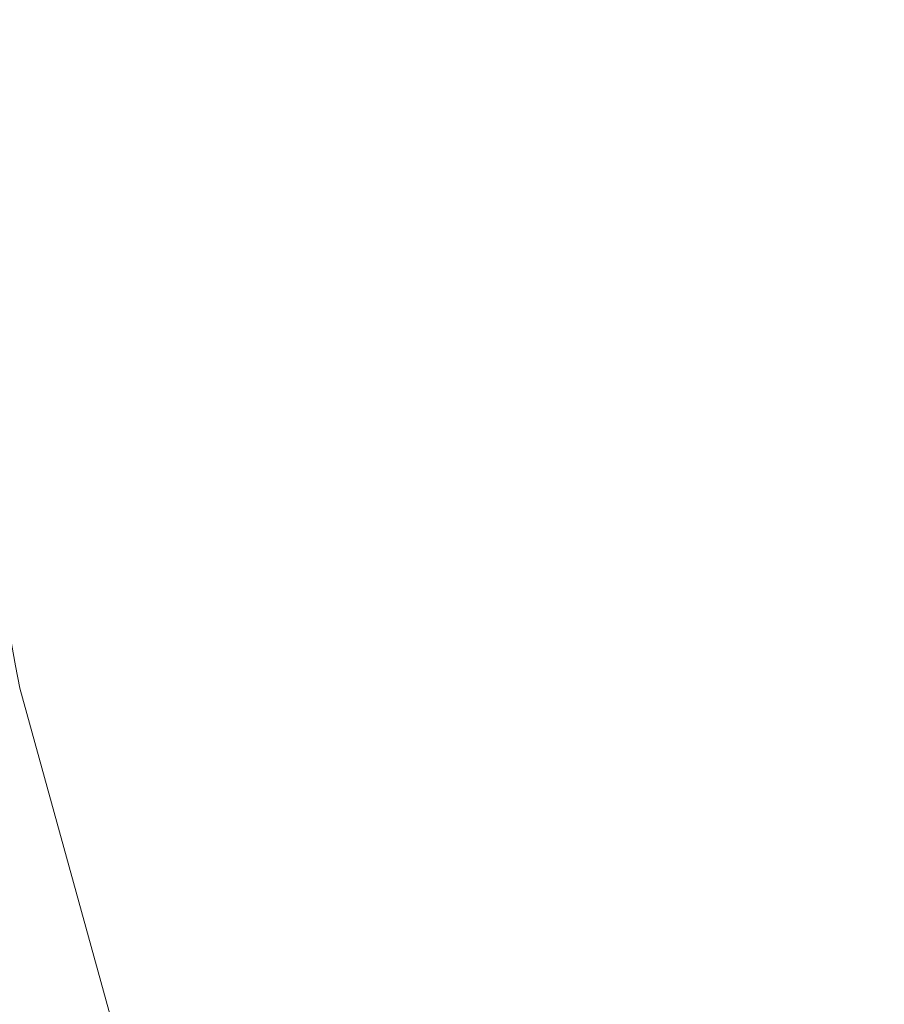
# Model space of a CAD drawing. Header units: millimetres. Extents: x 8 to 587, y 12 to 540.
# Tile 119 of 256: x 522.003 to 522.583, y 140.596 to 141.257. Entities that reach past the tile are written whole.
import ezdxf

# ---------------------------------------------------------------- set-up
doc = ezdxf.new("R2010")
doc.units = ezdxf.units.MM

msp = doc.modelspace()

# ---------------------------------------------------------------- linework, layer by layer
at = {"color": 252, "linetype": 'Continuous', "lineweight": 0}
msp.add_line((522.0028, 140.80848), (522.52008, 138.93607), dxfattribs=at)
for points, knots in [([(522.04945, 141.8837), (522.13613, 141.83462), (522.30953, 141.73645), (522.57262, 141.60028), (522.8376, 141.47244), (523.10512, 141.35362), (523.37488, 141.24389), (523.64536, 141.14417), (523.91555, 141.0549), (524.17146, 140.98029), (524.41396, 140.91856), (524.64268, 140.86836), (524.8707, 140.82667), (525.09744, 140.79395), (525.31571, 140.77134), (525.52532, 140.75828), (525.72589, 140.75432), (525.92323, 140.75957), (526.11639, 140.77455), (526.29394, 140.79841), (526.45603, 140.82969), (526.60289, 140.86694), (526.73289, 140.90898), (526.84679, 140.95402), (526.94564, 141.00023), (527.03934, 141.05196), (527.12771, 141.10965), (527.20994, 141.17371), (527.28515, 141.24438), (527.35204, 141.32132), (527.40958, 141.4044), (527.45406, 141.48853), (527.48662, 141.57246), (527.50891, 141.65494), (527.52275, 141.74233), (527.52714, 141.83456), (527.52152, 141.93134), (527.50689, 142.02176), (527.48682, 142.10443), (527.47044, 142.15407), (527.46225, 142.17889)], [0, 0, 0, 0, 0.039116, 0.078246, 0.117376, 0.156492, 0.195896, 0.2353, 0.274165, 0.31303, 0.346035, 0.379062, 0.412093, 0.445112, 0.478109, 0.50817, 0.538266, 0.568364, 0.598442, 0.628489, 0.653479, 0.678479, 0.703465, 0.722607, 0.741766, 0.760921, 0.780056, 0.799502, 0.819003, 0.838509, 0.857986, 0.877411, 0.893502, 0.909607, 0.925695, 0.942427, 0.959179, 0.975908, 0.987954, 1, 1, 1, 1]), ([(518.69271, 140.1551), (518.68545, 140.18723), (518.67091, 140.25156), (518.65149, 140.34326), (518.63387, 140.43133), (518.61825, 140.51538), (518.60474, 140.59492), (518.59333, 140.67019), (518.58411, 140.7409), (518.57722, 140.80608), (518.57263, 140.86567), (518.57023, 140.92007), (518.57, 140.97005), (518.57195, 141.01568), (518.57611, 141.05685), (518.58248, 141.09376), (518.59107, 141.1264), (518.60356, 141.15921), (518.62122, 141.1897), (518.64564, 141.21544), (518.67481, 141.23305), (518.70876, 141.24287), (518.74732, 141.24522), (518.79059, 141.2405), (518.83849, 141.22904), (518.88607, 141.21286), (518.93178, 141.19421), (518.9887, 141.16829), (519.06548, 141.12885), (519.16627, 141.07138), (519.2762, 141.0043), (519.39504, 140.92845), (519.52283, 140.84449), (519.65869, 140.75362), (519.80031, 140.658), (519.94698, 140.55865), (520.08564, 140.46482), (520.21658, 140.37656), (520.33822, 140.29496), (520.46339, 140.21149), (520.60602, 140.11705), (520.76739, 140.0112), (520.93509, 139.90248), (521.09319, 139.80115), (521.24043, 139.70775), (521.39093, 139.6133), (521.56311, 139.50643), (521.75829, 139.38686), (521.99136, 139.24626), (522.24454, 139.09609), (522.42741, 138.98957), (522.52007, 138.93608), (522.52008, 138.93607)], [0, 0, 0, 0, 0.012585, 0.025194, 0.037985, 0.050777, 0.063665, 0.076554, 0.089624, 0.102719, 0.115303, 0.127907, 0.140645, 0.153383, 0.16619, 0.178996, 0.191929, 0.204876, 0.223767, 0.242697, 0.261891, 0.281086, 0.300409, 0.319733, 0.339291, 0.358873, 0.372972, 0.387071, 0.415327, 0.443749, 0.47222, 0.501217, 0.530255, 0.559409, 0.588597, 0.616538, 0.644505, 0.665569, 0.686632, 0.707733, 0.728835, 0.756815, 0.784815, 0.806427, 0.828038, 0.849682, 0.871326, 0.900775, 0.930243, 0.965103, 0.999995, 1, 1, 1, 1])]:
    msp.add_open_spline(points, degree=3, knots=knots, dxfattribs=at)
msp.add_open_spline([(522.0028, 140.80848), (521.97311, 140.96827), (521.91372, 141.28786), (522.00421, 141.68508), (522.04945, 141.8837)], degree=3, dxfattribs=at)

doc.saveas('drawing.dxf')
